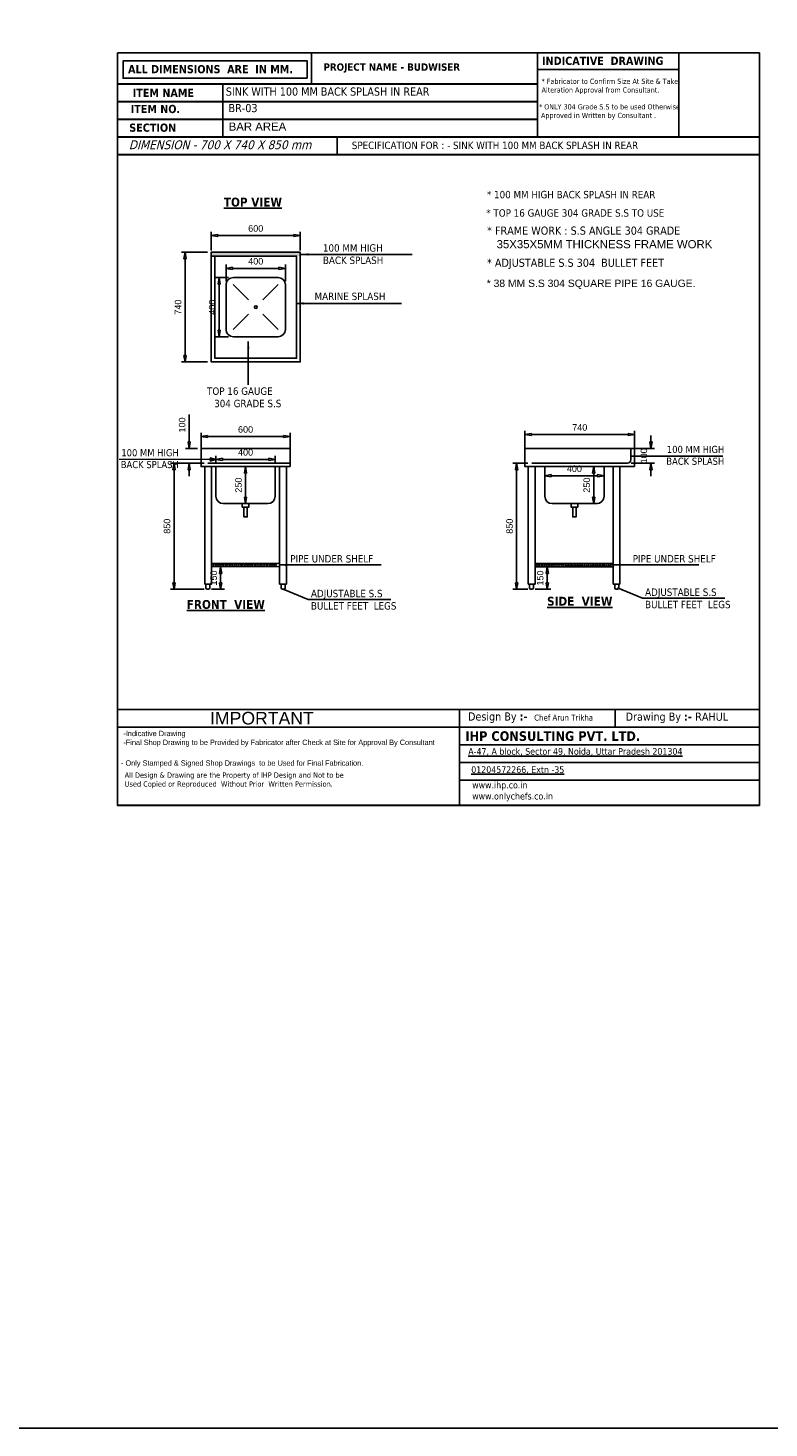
# Model space of a CAD drawing. Header units: millimetres. Extents: x 19005 to 129500, y -3989 to 12792.
# Tile 15 of 20: x 90211 to 95212, y -3989 to 5466. Entities that reach past the tile are written whole.
import ezdxf

# ---------------------------------------------------------------- set-up
doc = ezdxf.new("R2010")
doc.units = ezdxf.units.MM
doc.styles.add('ro', font='romans.shx')
doc.styles.get("Standard").update_dxf_attribs({"font": 'arial.ttf'})
doc.styles.add('style1', font='txt.shx')
doc.dimstyles.new('DMI (AB)', dxfattribs={"dimtxt": 60, "dimasz": 40, "dimexe": 12, "dimexo": 25, "dimgap": 1, "dimtad": 0, "dimdec": 0, "dimtxsty": 'ro', "dimblk": 'OPEN30', "dimcen": 1, "dimadec": 0, "dimazin": 0, "dimtfac": 1, "dimtdec": 0, "dimtmove": 0, "dimatfit": 3, "dimldrblk": 'OPEN30', "dimfxl": 1, "dimlwd": 15, "dimlwe": 15, "dimarcsym": 0})
doc.dimstyles.new('LBF 50', dxfattribs={"dimscale": 25, "dimtxt": 1.75, "dimasz": 1.75, "dimexe": 1, "dimexo": 1, "dimgap": 1, "dimtad": 1, "dimdec": 0, "dimrnd": 5, "dimzin": 12, "dimdsep": 46, "dimtxsty": 'Standard', "dimblk": 'CLOSEDBLANK', "dimcen": 0, "dimclrd": 256, "dimclre": 256, "dimclrt": 256, "dimadec": 0, "dimazin": 3, "dimtfac": 1, "dimtdec": 0, "dimtofl": 0, "dimtmove": 0, "dimatfit": 3, "dimldrblk": 'CLOSEDBLANK', "dimfxl": 0.18, "dimtolj": 1, "dimtzin": 0, "dimlwd": -1, "dimlwe": -1, "dimarcsym": 0})
doc.dimstyles.get("Standard").update_dxf_attribs({"dimscale": 1.002, "dimtxt": 50.18, "dimasz": 35.18, "dimexe": 0.18, "dimexo": 0.0625, "dimgap": 0.09, "dimtad": 0, "dimtih": 1, "dimtoh": 1, "dimdec": 0, "dimzin": 0, "dimdsep": 46, "dimtxsty": 'Standard', "dimcen": 0.09, "dimclrd": 256, "dimclrt": 7, "dimadec": 0, "dimazin": 0, "dimtfac": 1, "dimtdec": 0, "dimtofl": 0, "dimtmove": 0, "dimatfit": 3, "dimfxl": 1, "dimtfillclr": 256, "dimtolj": 1, "dimtzin": 0, "dimarcsym": 0})

# ---------------------------------------------------------------- blocks, each defined once
blk = doc.blocks.new('_ClosedBlank')
at = {"color": 0, "linetype": 'ByBlock', "lineweight": -2}
for p, q in [((-1, 0.17), (0, 0)), ((-1, 0.17), (-1, -0.17)), ((0, 0), (-1, -0.17))]:
    blk.add_line(p, q, dxfattribs=at)
blk = doc.blocks.new('*D135')
at = {"transparency": 16777216}
for p, q in [((91448, 3963.5), (91448, 4089.7)), ((92048.2, 3963.5), (92048.2, 4089.7)), ((91491.7, 4064.7), (92004.5, 4064.7))]:
    blk.add_line(p, q, dxfattribs=at)
at = {"layer": 'Defpoints', "color": 0, "transparency": 16777216}
for p in [(92048.2, 4064.7), (91448, 3938.5), (92048.2, 3938.5)]:
    blk.add_point(p, dxfattribs=at)
at = {"transparency": 16777216, "xscale": 43.75, "yscale": 43.75, "zscale": 43.75, "rotation": 180}
blk.add_blockref('_ClosedBlank', (91448, 4064.7), dxfattribs=at)
at = {"transparency": 16777216, "xscale": 43.75, "yscale": 43.75, "zscale": 43.75}
blk.add_blockref('_ClosedBlank', (92048.2, 4064.7), dxfattribs=at)
at = {"transparency": 16777216, "insert": (91748.1, 4112), "char_height": 43.75, "attachment_point": 5}
blk.add_mtext('\\A1;600', dxfattribs=at)
blk = doc.blocks.new('*D136')
at = {"transparency": 16777216}
for p, q in [((91399.9, 2526.5), (91172, 2526.5)), ((91197, 1720), (91197, 2482.8)), ((91399.9, 1676.3), (91172, 1676.3))]:
    blk.add_line(p, q, dxfattribs=at)
at = {"layer": 'Defpoints', "color": 0, "transparency": 16777216}
for p in [(91197, 2526.5), (91424.9, 2526.5), (91424.9, 1676.3)]:
    blk.add_point(p, dxfattribs=at)
at = {"transparency": 16777216, "xscale": 43.75, "yscale": 43.75, "zscale": 43.75}
for p, rotation in [((91197, 2526.5), 90), ((91197, 1676.3), 270)]:
    blk.add_blockref('_ClosedBlank', p, dxfattribs=dict(at, rotation=rotation))
at = {"transparency": 16777216, "insert": (91149.6, 2101.4), "char_height": 43.75, "attachment_point": 5, "rotation": 90}
blk.add_mtext('\\A1;850', dxfattribs=at)
blk = doc.blocks.new('*D138')
at = {"transparency": 16777216}
for p, q in [((93658.2, 1826.8), (93740.6, 1826.8)), ((93715.6, 1720), (93715.6, 1783)), ((93633.7, 1676.3), (93740.6, 1676.3))]:
    blk.add_line(p, q, dxfattribs=at)
at = {"layer": 'Defpoints', "color": 0, "transparency": 16777216}
for p in [(93633.2, 1826.8), (93715.6, 1826.8), (93608.7, 1676.3)]:
    blk.add_point(p, dxfattribs=at)
at = {"transparency": 16777216, "xscale": 43.75, "yscale": 43.75, "zscale": 43.75}
for p, rotation in [((93715.6, 1826.8), 90), ((93715.6, 1676.3), 270)]:
    blk.add_blockref('_ClosedBlank', p, dxfattribs=dict(at, rotation=rotation))
at = {"transparency": 16777216, "insert": (93668.2, 1751.5), "char_height": 43.75, "attachment_point": 5, "rotation": 90}
blk.add_mtext('\\A1;150', dxfattribs=at)
blk = doc.blocks.new('*D134')
at = {"transparency": 16777216}
for p, q in [((91423, 3951), (91246.2, 3951)), ((91271.2, 3254.5), (91271.2, 3907.2)), ((91423, 3210.7), (91246.2, 3210.7))]:
    blk.add_line(p, q, dxfattribs=at)
at = {"layer": 'Defpoints', "color": 0, "transparency": 16777216}
for p in [(91271.2, 3951), (91448, 3951), (91448, 3210.7)]:
    blk.add_point(p, dxfattribs=at)
at = {"transparency": 16777216, "xscale": 43.75, "yscale": 43.75, "zscale": 43.75}
for p, rotation in [((91271.2, 3951), 90), ((91271.2, 3210.7), 270)]:
    blk.add_blockref('_ClosedBlank', p, dxfattribs=dict(at, rotation=rotation))
at = {"transparency": 16777216, "insert": (91223.9, 3580.9), "char_height": 43.75, "attachment_point": 5, "rotation": 90}
blk.add_mtext('\\A1;740', dxfattribs=at)
blk = doc.blocks.new('*D133')
at = {"transparency": 16777216}
for p, q in [((91511.3, 1720), (91511.3, 1783)), ((91449.9, 1676.3), (91536.3, 1676.3))]:
    blk.add_line(p, q, dxfattribs=at)
at = {"layer": 'Defpoints', "color": 0, "transparency": 16777216}
for p in [(91511.3, 1826.8), (91511.3, 1826.8), (91424.9, 1676.3)]:
    blk.add_point(p, dxfattribs=at)
at = {"transparency": 16777216, "xscale": 43.75, "yscale": 43.75, "zscale": 43.75}
for p, rotation in [((91511.3, 1826.8), 90), ((91511.3, 1676.3), 270)]:
    blk.add_blockref('_ClosedBlank', p, dxfattribs=dict(at, rotation=rotation))
at = {"transparency": 16777216, "insert": (91464, 1751.5), "char_height": 43.75, "attachment_point": 5, "rotation": 90}
blk.add_mtext('\\A1;150', dxfattribs=at)
blk = doc.blocks.new('*D139')
at = {"transparency": 16777216}
for p, q in [((93565, 2528.8), (93565, 2746)), ((94305.2, 2528.8), (94305.2, 2746)), ((93608.7, 2721), (94261.5, 2721))]:
    blk.add_line(p, q, dxfattribs=at)
at = {"layer": 'Defpoints', "color": 0, "transparency": 16777216}
for p in [(94305.2, 2721), (93565, 2503.8), (94305.2, 2503.8)]:
    blk.add_point(p, dxfattribs=at)
at = {"transparency": 16777216, "xscale": 43.75, "yscale": 43.75, "zscale": 43.75, "rotation": 180}
blk.add_blockref('_ClosedBlank', (93565, 2721), dxfattribs=at)
at = {"transparency": 16777216, "xscale": 43.75, "yscale": 43.75, "zscale": 43.75}
blk.add_blockref('_ClosedBlank', (94305.2, 2721), dxfattribs=at)
at = {"transparency": 16777216, "insert": (93935.1, 2768.4), "char_height": 43.75, "attachment_point": 5}
blk.add_mtext('\\A1;740', dxfattribs=at)
blk = doc.blocks.new('_Open30')
at = {"color": 0, "linetype": 'ByBlock', "lineweight": -2}
for p, q in [((-1, 0.27), (0, 0)), ((0, 0), (-1, -0.27)), ((0, 0), (-1, 0))]:
    blk.add_line(p, q, dxfattribs=at)
blk = doc.blocks.new('*D168')
at = {"transparency": 16777216}
for p, q in [((91298.6, 2670.3), (91298.6, 2856.4)), ((91354.2, 2626.5), (91273.6, 2626.5)), ((91354.2, 2526.5), (91273.6, 2526.5)), ((91298.6, 2482.8), (91298.6, 2439))]:
    blk.add_line(p, q, dxfattribs=at)
at = {"layer": 'Defpoints', "color": 0, "transparency": 16777216}
for p in [(91298.6, 2626.5), (91379.2, 2626.5), (91379.2, 2526.5)]:
    blk.add_point(p, dxfattribs=at)
at = {"transparency": 16777216, "xscale": 43.75, "yscale": 43.75, "zscale": 43.75}
for p, rotation in [((91298.6, 2626.5), 270), ((91298.6, 2526.5), 90)]:
    blk.add_blockref('_ClosedBlank', p, dxfattribs=dict(at, rotation=rotation))
at = {"transparency": 16777216, "insert": (91251.2, 2785.2), "char_height": 43.75, "attachment_point": 5, "rotation": 90}
blk.add_mtext('\\A1;100', dxfattribs=at)
blk = doc.blocks.new('*D169')
at = {"transparency": 16777216}
for p, q in [((91379.2, 2528.8), (91379.2, 2732.1)), ((91935.7, 2707.1), (91422.9, 2707.1)), ((91979.4, 2528.8), (91979.4, 2732.1))]:
    blk.add_line(p, q, dxfattribs=at)
at = {"layer": 'Defpoints', "color": 0, "transparency": 16777216}
for p in [(91379.2, 2707.1), (91379.2, 2503.8), (91979.4, 2503.8)]:
    blk.add_point(p, dxfattribs=at)
at = {"transparency": 16777216, "xscale": 43.75, "yscale": 43.75, "zscale": 43.75, "rotation": 180}
blk.add_blockref('_ClosedBlank', (91379.2, 2707.1), dxfattribs=at)
at = {"transparency": 16777216, "xscale": 43.75, "yscale": 43.75, "zscale": 43.75}
blk.add_blockref('_ClosedBlank', (91979.4, 2707.1), dxfattribs=at)
at = {"transparency": 16777216, "insert": (91679.3, 2754.5), "char_height": 43.75, "attachment_point": 5}
blk.add_mtext('\\A1;600', dxfattribs=at)
blk = doc.blocks.new('*D170')
at = {"transparency": 16777216}
for p, q in [((94415.5, 2670.3), (94415.5, 2714)), ((94282.5, 2626.5), (94440.5, 2626.5)), ((94282.5, 2526.5), (94440.5, 2526.5)), ((94415.5, 2482.8), (94415.5, 2439))]:
    blk.add_line(p, q, dxfattribs=at)
at = {"layer": 'Defpoints', "color": 0, "transparency": 16777216}
for p in [(94257.5, 2626.5), (94415.5, 2626.5), (94257.5, 2526.5)]:
    blk.add_point(p, dxfattribs=at)
at = {"transparency": 16777216, "xscale": 43.75, "yscale": 43.75, "zscale": 43.75}
for p, rotation in [((94415.5, 2626.5), 270), ((94415.5, 2526.5), 90)]:
    blk.add_blockref('_ClosedBlank', p, dxfattribs=dict(at, rotation=rotation))
at = {"transparency": 16777216, "insert": (94368.2, 2576.5), "char_height": 43.75, "attachment_point": 5, "rotation": 90}
blk.add_mtext('\\A1;100', dxfattribs=at)
blk = doc.blocks.new('*D171')
at = {"transparency": 16777216}
for p, q in [((93923.7, 2503.8), (94054.5, 2503.8)), ((94029.5, 2460), (94029.5, 2297.5)), ((93923.7, 2253.8), (94054.5, 2253.8))]:
    blk.add_line(p, q, dxfattribs=at)
at = {"layer": 'Defpoints', "color": 0, "transparency": 16777216}
for p in [(93898.7, 2503.8), (93898.7, 2253.8), (94029.5, 2253.8)]:
    blk.add_point(p, dxfattribs=at)
at = {"transparency": 16777216, "xscale": 43.75, "yscale": 43.75, "zscale": 43.75}
for p, rotation in [((94029.5, 2503.8), 90), ((94029.5, 2253.8), 270)]:
    blk.add_blockref('_ClosedBlank', p, dxfattribs=dict(at, rotation=rotation))
at = {"transparency": 16777216, "insert": (93982.2, 2378.8), "char_height": 43.75, "attachment_point": 5, "rotation": 90}
blk.add_mtext('\\A1;250', dxfattribs=at)
blk = doc.blocks.new('*D172')
at = {"transparency": 16777216}
blk.add_line((94054.9, 2442.2), (93742.4, 2442.2), dxfattribs=at)
at = {"layer": 'Defpoints', "color": 0, "transparency": 16777216}
for p in [(93698.7, 2442.2), (93698.7, 2442.2), (94098.7, 2442.2)]:
    blk.add_point(p, dxfattribs=at)
at = {"transparency": 16777216, "xscale": 43.75, "yscale": 43.75, "zscale": 43.75, "rotation": 180}
blk.add_blockref('_ClosedBlank', (93698.7, 2442.2), dxfattribs=at)
at = {"transparency": 16777216, "xscale": 43.75, "yscale": 43.75, "zscale": 43.75}
blk.add_blockref('_ClosedBlank', (94098.7, 2442.2), dxfattribs=at)
at = {"transparency": 16777216, "insert": (93898.7, 2489.5), "char_height": 43.75, "attachment_point": 5}
blk.add_mtext('\\A1;400', dxfattribs=at)
blk = doc.blocks.new('*D188')
at = {"transparency": 16777216}
for p, q in [((91547.9, 3757), (91547.9, 3867.9)), ((91591.7, 3842.9), (91904.6, 3842.9)), ((91948.3, 3757), (91948.3, 3867.9))]:
    blk.add_line(p, q, dxfattribs=at)
at = {"layer": 'Defpoints', "color": 0, "transparency": 16777216}
for p in [(91948.3, 3842.9), (91547.9, 3732), (91948.3, 3732)]:
    blk.add_point(p, dxfattribs=at)
at = {"transparency": 16777216, "xscale": 43.75, "yscale": 43.75, "zscale": 43.75, "rotation": 180}
blk.add_blockref('_ClosedBlank', (91547.9, 3842.9), dxfattribs=at)
at = {"transparency": 16777216, "xscale": 43.75, "yscale": 43.75, "zscale": 43.75}
blk.add_blockref('_ClosedBlank', (91948.3, 3842.9), dxfattribs=at)
at = {"transparency": 16777216, "insert": (91748.1, 3890.2), "char_height": 43.75, "attachment_point": 5}
blk.add_mtext('\\A1;400', dxfattribs=at)
blk = doc.blocks.new('*D189')
at = {"transparency": 16777216}
for p, q in [((91563.6, 3780.3), (91476.5, 3780.3)), ((91501.5, 3736.6), (91501.5, 3424.4)), ((91563.6, 3380.7), (91476.5, 3380.7))]:
    blk.add_line(p, q, dxfattribs=at)
at = {"layer": 'Defpoints', "color": 0, "transparency": 16777216}
for p in [(91588.6, 3780.3), (91501.5, 3380.7), (91588.6, 3380.7)]:
    blk.add_point(p, dxfattribs=at)
at = {"transparency": 16777216, "xscale": 43.75, "yscale": 43.75, "zscale": 43.75}
for p, rotation in [((91501.5, 3780.3), 90), ((91501.5, 3380.7), 270)]:
    blk.add_blockref('_ClosedBlank', p, dxfattribs=dict(at, rotation=rotation))
at = {"transparency": 16777216, "insert": (91454.2, 3580.5), "char_height": 43.75, "attachment_point": 5, "rotation": 90}
blk.add_mtext('\\A1;400', dxfattribs=at)
blk = doc.blocks.new('*D195')
at = {"transparency": 16777216}
for p, q in [((91479.3, 2528.8), (91479.3, 2577.6)), ((91879.3, 2528.8), (91879.3, 2577.6)), ((91523.1, 2552.6), (91835.6, 2552.6))]:
    blk.add_line(p, q, dxfattribs=at)
at = {"layer": 'Defpoints', "color": 0, "transparency": 16777216}
for p in [(91479.3, 2503.8), (91879.3, 2552.6), (91879.3, 2503.8)]:
    blk.add_point(p, dxfattribs=at)
at = {"transparency": 16777216, "xscale": 43.75, "yscale": 43.75, "zscale": 43.75, "rotation": 180}
blk.add_blockref('_ClosedBlank', (91479.3, 2552.6), dxfattribs=at)
at = {"transparency": 16777216, "xscale": 43.75, "yscale": 43.75, "zscale": 43.75}
blk.add_blockref('_ClosedBlank', (91879.3, 2552.6), dxfattribs=at)
at = {"transparency": 16777216, "insert": (91679.3, 2599.9), "char_height": 43.75, "attachment_point": 5}
blk.add_mtext('\\A1;400', dxfattribs=at)
blk = doc.blocks.new('*D196')
at = {"transparency": 16777216}
blk.add_line((91679.3, 2297.5), (91679.3, 2460), dxfattribs=at)
at = {"layer": 'Defpoints', "color": 0, "transparency": 16777216}
for p in [(91679.3, 2503.8), (91679.3, 2503.8), (91679.3, 2253.8)]:
    blk.add_point(p, dxfattribs=at)
at = {"transparency": 16777216, "xscale": 43.75, "yscale": 43.75, "zscale": 43.75}
for p, rotation in [((91679.3, 2503.8), 90), ((91679.3, 2253.8), 270)]:
    blk.add_blockref('_ClosedBlank', p, dxfattribs=dict(at, rotation=rotation))
at = {"transparency": 16777216, "insert": (91632, 2378.8), "char_height": 43.75, "attachment_point": 5, "rotation": 90}
blk.add_mtext('\\A1;250', dxfattribs=at)
blk = doc.blocks.new('*D379')
at = {"transparency": 16777216}
for p, q in [((93585.5, 2526.5), (93483.5, 2526.5)), ((93508.5, 1720), (93508.5, 2482.8)), ((93583.7, 1676.3), (93483.5, 1676.3))]:
    blk.add_line(p, q, dxfattribs=at)
at = {"layer": 'Defpoints', "color": 0, "transparency": 16777216}
for p in [(93508.5, 2526.5), (93610.5, 2526.5), (93608.7, 1676.3)]:
    blk.add_point(p, dxfattribs=at)
at = {"transparency": 16777216, "xscale": 43.75, "yscale": 43.75, "zscale": 43.75}
for p, rotation in [((93508.5, 2526.5), 90), ((93508.5, 1676.3), 270)]:
    blk.add_blockref('_ClosedBlank', p, dxfattribs=dict(at, rotation=rotation))
at = {"transparency": 16777216, "insert": (93461.1, 2101.4), "char_height": 43.75, "attachment_point": 5, "rotation": 90}
blk.add_mtext('\\A1;850', dxfattribs=at)

msp = doc.modelspace()

# ---------------------------------------------------------------- hatches: boundary and pattern name
at = {"linetype": 'ByBlock'}
h = msp.add_hatch(color=256, dxfattribs=at)
h.dxf.hatch_style = 1
h.paths.add_polyline_path([(91447.9, 3951), (91447.9, 3925.9), (92048.2, 3925.9), (92048.2, 3951)])

# ---------------------------------------------------------------- linework, layer by layer
for p, q in [((91525.6, 5087.4), (91525.6, 4729.5)), ((92297.2, 4730.2), (92297.2, 4610.9)), ((91447.9, 3926), (91888.2, 3926)), ((91547.9, 3732), (91547.9, 3429.7)), ((91699.7, 3629.3), (91596.3, 3732.7)), ((91899.2, 3781), (91597, 3781)), ((91899.9, 3732.7), (91796.5, 3629.3)), ((91948.3, 3429.7), (91948.3, 3732)), ((91699.7, 3532.5), (91596.3, 3429.1)), ((91899.9, 3429.1), (91796.5, 3532.5)), ((91597, 3380.7), (91899.2, 3380.7)), ((91979.4, 2603.5), (91979.4, 2503.8)), ((94280.2, 2626.5), (94280.2, 2549.3)), ((94305.2, 2603.5), (94305.2, 2503.8)), ((91403.9, 2503.8), (91403.9, 1710.9)), ((91424.7, 2526.5), (91979.4, 2526.5)), ((91449.4, 2503.8), (91449.4, 1710.9)), ((91909.2, 2503.8), (91909.2, 1710.9)), ((91954.7, 2503.8), (91954.7, 1710.9)), ((93587.7, 2503.8), (93587.7, 1710.9)), ((93610.5, 2526.5), (94257.5, 2526.5)), ((93633.2, 2503.8), (93633.2, 1710.9)), ((94159.7, 2503.8), (94159.7, 1710.9)), ((94205.2, 2503.8), (94205.2, 1710.9)), ((91403.9, 1710.9), (91449.4, 1710.9)), ((91411.3, 1710.9), (91411.3, 1685.4)), ((91438.6, 1710.9), (91438.6, 1685.4)), ((91954.7, 1710.9), (91909.2, 1710.9)), ((91920, 1710.9), (91920, 1685.4)), ((91947.3, 1710.9), (91947.3, 1685.4)), ((93587.7, 1710.9), (93633.2, 1710.9)), ((93595.1, 1710.9), (93595.1, 1685.4)), ((93622.4, 1710.9), (93622.4, 1685.4)), ((94205.2, 1710.9), (94159.7, 1710.9)), ((94170.6, 1710.9), (94170.6, 1685.4)), ((94197.9, 1710.9), (94197.9, 1685.4)), ((91420.4, 1676.3), (91429.5, 1676.3)), ((91938.2, 1676.3), (91929.1, 1676.3)), ((93604.2, 1676.3), (93613.3, 1676.3)), ((94188.8, 1676.3), (94179.7, 1676.3)), ((95147.4, 862.8), (90814.3, 862.8)), ((93122.4, 862.8), (93122.4, 215.8)), ((93198.8, 862.8), (95147.4, 862.8)), ((92124.9, 743.5), (90814.3, 743.5))]:
    msp.add_line(p, q, dxfattribs=at)
for p, q in [((91448, 3951), (91448, 3926)), ((91379.2, 2626.5), (91979.4, 2626.5)), ((91979.4, 2626.5), (91979.4, 2603.5)), ((93565, 2626.5), (94280.2, 2626.5)), ((94280.2, 2626.5), (94305.2, 2626.5)), ((91474.3, 2503.8), (91724.3, 2503.8)), ((91479.3, 2503.8), (91879.3, 2503.8)), ((91479.3, 2303.8), (91479.3, 2503.8)), ((91879.3, 2503.8), (91879.3, 2303.8)), ((93665.1, 2503.8), (93965.1, 2503.8)), ((93698.7, 2503.8), (94098.7, 2503.8)), ((93698.7, 2303.8), (93698.7, 2503.8)), ((94098.7, 2503.8), (94098.7, 2303.8)), ((91829.3, 2253.8), (91529.3, 2253.8)), ((94048.7, 2253.8), (93748.7, 2253.8))]:
    msp.add_line(p, q)
msp.add_lwpolyline([(19005.1, 12791.7), (123982.6, 12791.7), (123982.6, -3988.8), (19005.1, -3988.8)], close=True)
for points in [[(90814.3, 5298.2), (95147.4, 5298.2), (95147.4, 216.4), (90814.3, 216.4)], [(90814.3, 5297.6), (95147.4, 5297.6), (95147.4, 215.8), (90814.3, 215.8)], [(90814.3, 5297.6), (95147.4, 5297.6), (95147.4, 215.8), (90814.3, 215.8)], [(90814.3, 5297.6), (95147.4, 5297.6), (95147.4, 215.8), (90814.3, 215.8)], [(90814.3, 5297.6), (95147.4, 5297.6), (95147.4, 215.8), (90814.3, 215.8)], [(90814.3, 5297.6), (95147.4, 5297.6), (95147.4, 215.8), (90814.3, 215.8)], [(93649.1, 5297.6), (94604.7, 5297.6), (94604.7, 5186.4), (93649.1, 5186.4)], [(94604.7, 5297.6), (93649.1, 5297.6), (93649.1, 4729.5), (94604.7, 4729.5)], [(92096, 5127.2), (90852.9, 5127.2), (90852.9, 5243.4), (92096, 5243.4)], [(90814.3, 5087.4), (93649.1, 5087.4), (93649.1, 4968.1), (90814.3, 4968.1)], [(90814.3, 4968.1), (93649.1, 4968.1), (93649.1, 4848.8), (90814.3, 4848.8)], [(91448, 3951), (92048.2, 3951), (92048.2, 3210.7), (91448, 3210.7)], [(91473, 3926), (92023.2, 3926), (92023.2, 3235.7), (91473, 3235.7)], [(91702.1, 2253.8), (91702.1, 2231), (91656.6, 2231), (91656.6, 2253.8)], [(91667.9, 2231), (91690.7, 2231), (91690.7, 2163.8), (91667.9, 2163.8)], [(93921.4, 2253.8), (93921.4, 2231), (93875.9, 2231), (93875.9, 2253.8)], [(93887.3, 2231), (93910.1, 2231), (93910.1, 2163.8), (93887.3, 2163.8)], [(91449.4, 1849.5), (91909.2, 1851.1), (91909.2, 1828.3), (91449.4, 1826.8)], [(93633.2, 1849.5), (94159.7, 1849.5), (94159.7, 1826.8), (93633.2, 1826.8)], [(90814.3, 862.8), (95147.4, 862.8), (95147.4, 743.5), (90814.3, 743.5)], [(93122.4, 862.8), (94173.1, 862.8), (94173.1, 743.5), (93122.4, 743.5)], [(93122.4, 862.8), (95147.4, 862.8), (95147.4, 743.5), (93122.4, 743.5)], [(94173.1, 862.8), (95147.4, 862.8), (95147.4, 743.5), (94173.1, 743.5)], [(93122.4, 743.5), (95147.4, 743.5), (95147.4, 624.2), (93122.4, 624.2)], [(93122.4, 624.2), (95147.4, 624.2), (95147.4, 504.9), (93122.4, 504.9)], [(93122.4, 504.9), (95147.4, 504.9), (95147.4, 385.6), (93122.4, 385.6)], [(93122.4, 385.6), (95147.4, 385.6), (95147.4, 215.8), (93122.4, 215.8)]]:
    msp.add_lwpolyline(points, close=True, dxfattribs=at)
for points in [[(93649.1, 5298.2), (93649.1, 4849.5), (90814.3, 4849.5)], [(92124.9, 5088.1), (92124.9, 5298.2), (93649.1, 5298.2)], [(90814.3, 5088.1), (93649.1, 5088.1)], [(93649.1, 4968.8), (90814.3, 4968.8)], [(91379.2, 2626.5), (91379.2, 2503.8), (91979.4, 2503.8)], [(93565, 2603.5), (93565, 2503.8), (94305.2, 2503.8)]]:
    msp.add_lwpolyline(points, dxfattribs=at)
at = {"color": 6, "linetype": 'ByBlock'}
msp.add_lwpolyline([(90814.3, 4730.2), (95147.4, 4730.2), (95147.4, 4610.9), (90814.3, 4610.9)], dxfattribs=at)
at = {"color": 5, "linetype": 'ByBlock'}
msp.add_lwpolyline([(90814.3, 4729.5), (95147.4, 4729.5), (95147.4, 4610.2), (90814.3, 4610.2)], close=True, dxfattribs=at)
at = {"linetype": 'ByBlock'}
msp.add_circle((91748.1, 3580.9), 9.19, dxfattribs=at)
for centre in [(91470, 1838.6), (91493.7, 1838.6), (91515.5, 1838.6), (91539.2, 1838.6), (91561.8, 1838.6), (91585.2, 1838.6), (91613, 1838.6), (91640.7, 1838.6), (91663.6, 1837.9), (91687.3, 1837.9), (91709, 1837.9), (91732.8, 1837.9), (91756, 1838.6), (91783.9, 1838.6), (91811.5, 1838.6), (91834.4, 1837.9), (91858.1, 1837.9), (91879.9, 1837.9), (93646.5, 1839.2), (93670.2, 1839.2), (93692, 1839.2), (93715.7, 1839.2), (93738.3, 1839.2), (93761.7, 1839.2), (93789.5, 1839.2), (93817.2, 1839.2), (93844.8, 1839.6), (93868.5, 1839.6), (93890.2, 1839.6), (93914, 1839.6), (93936.6, 1839.6), (93960, 1839.6), (93987.8, 1839.6), (94015.4, 1839.6), (94037.2, 1839.6), (94060.9, 1839.6), (94083.5, 1839.6), (94106.9, 1839.6), (94134.8, 1839.6)]:
    msp.add_circle(centre, 8.45)
for centre, radius, start, end in [((91597, 3732), 49.1, 90, 180), ((91899.2, 3732), 49.1, 360, 90), ((91597, 3429.7), 49.1, 180, 270), ((91899.2, 3429.7), 49.1, 270, 360), ((94257.5, 2549.3), 22.8, 270, 0), ((91420.4, 1685.4), 9.1, 180, 270), ((91429.5, 1685.4), 9.1, 270, 0), ((91929.1, 1685.4), 9.1, 180, 270), ((91938.2, 1685.4), 9.1, 270, 0), ((93604.2, 1685.4), 9.1, 180, 270), ((93613.3, 1685.4), 9.1, 270, 0), ((94179.7, 1685.4), 9.1, 180, 270), ((94188.8, 1685.4), 9.1, 270, 0)]:
    msp.add_arc(centre, radius, start, end, dxfattribs=at)
for centre, start, end in [((91529.3, 2303.8), 180, 270), ((91829.3, 2303.8), 270, 0), ((93748.7, 2303.8), 180, 270), ((94048.7, 2303.8), 270, 0)]:
    msp.add_arc(centre, 50, start, end)

# ---------------------------------------------------------------- texts
at = {"linetype": 'ByBlock', "style": 'style1'}
for s, insert, char_height, width, attachment_point in [('{\\fTahoma|b1|i0|c0|p34;ALL DIMENSIONS  ARE  IN MM.}', (90886.3, 5215.6), 55, 1687.991, 1), ('{\\fTahoma|b1|i0|c0|p34;PROJECT NAME - BUDWISER }', (92205.4, 5227.1), 50, 1687.991, 1), ('{\\fTahoma|b1|i0|c0|p34;INDICATIVE  DRAWING}', (93680.3, 5271.9), 55, 1687.991, 1), ('{\\fTahoma|b0|i0|c0|p34;* Fabricator to Confirm Size At Site & Take\\PAlteration Approval from Consultant.}', (93677.1, 5123.6), 35, 1425.088, 1), ('{\\fTahoma|b1|i0|c0|p34;ITEM NAME}', (90917.8, 5055.3), 55, 1687.991, 1), ('{\\fTahoma|b0|i0|c0|p34;SINK WITH 100 MM BACK SPLASH IN REAR}', (91546.1, 5064.3), 55, 2351.703, 1), ('{\\fTahoma|b1|i0|c0|p34;ITEM NO. }', (90903.8, 4946.6), 55, 1687.991, 1), ('{\\fTahoma|b0|i0|c0|p34;* ONLY 304 Grade S.S to be used Otherwise\\P Approved in Written by Consultant .}', (93659.7, 4951.3), 35, 3236.286, 1), ('{\\fTahoma|b1|i0|c0|p34;SECTION }', (90894.4, 4820.4), 55, 1687.991, 1), ('{\\fTahoma|b0|i1|c0|p34;DIMENSION - 700 X 740 X 850 mm}', (90891.7, 4707.5), 60, 1425.938, 1), ('{\\fTahoma|b0|i0|c0|p34;SPECIFICATION FOR : - SINK WITH 100 MM BACK SPLASH IN REAR}', (92396.5, 4698.5), 50, 3378.655, 1), ('{\\fTahoma|b0|i0|c0|p34;* 100 MM HIGH BACK SPLASH IN REAR}', (93308.3, 4365.9), 50, 1528.985, 1), ('{\\fTahoma|b1|i0|c0|p34;\\LTOP VIEW}', (91925.2, 4320.3), 60, 1038.184, 3), ('{\\fTahoma|b0|i0|c0|p34;* TOP 16 GAUGE 304 GRADE S.S TO USE}', (93304.1, 4241.7), 50, 1528.985, 1), ('{\\fTahoma|b0|i0|c0|p34;* FRAME WORK : S.S ANGLE 304 GRADE\\P\\fArial|b0|i0|c0|p34;   35X35X5MM THICKNESS FRAME WORK}', (93309.9, 4125.2), 55, 1687.991, 1), ('{\\fTahoma|b0|i0|c0|p34;* ADJUSTABLE S.S 304  BULLET FEET }', (93309.1, 3908.3), 55, 1687.991, 1), ('{\\fTahoma|b0|i0|c0|p34;MARINE SPLASH }', (92145.3, 3678.8), 50, 850.492, 1), ('{\\fTahoma|b0|i0|c0|p34;\\H1.25x;                   TOP 16 GAUGE \\P\\pi404.26;304 GRADE S.S \\H0.8x;^I}', (85675.4, 3296), 40, 1448.518, 1), ('{\\fTahoma|b0|i0|c0|p34;\\H1.25x;                   TOP 16 GAUGE \\P\\pi404.26;304 GRADE S.S \\H0.8x;^I}', (91063.3, 3038.6), 40, 1448.518, 1), ('{\\fTahoma|b0|i0|c0|p34;100 MM HIGH \\PBACK SPLASH}', (91228.4, 2621.7), 48, 509.435, 3), ('{\\fTahoma|b0|i0|c0|p34;100 MM HIGH \\PBACK SPLASH}', (94910.3, 2644.2), 48, 509.435, 3), ('{\\fTahoma|b0|i0|c0|p34;PIPE UNDER SHELF }', (91981.2, 1906.5), 50, 850.492, 1), ('{\\fTahoma|b0|i0|c0|p34;PIPE UNDER SHELF }', (94292.2, 1906.5), 50, 850.492, 1), ('{\\fTahoma|b0|i0|c0|p34;ADJUSTABLE S.S \\PBULLET FEET  LEGS}', (92120.8, 1671.8), 50, 850.492, 1), ('{\\fTahoma|b1|i0|c0|p34;\\LSIDE  VIEW}', (94155.3, 1624.8), 60, 1038.184, 3), ('{\\fTahoma|b0|i0|c0|p34;ADJUSTABLE S.S \\PBULLET FEET  LEGS}', (94375.9, 1680.9), 50, 850.492, 1), ('{\\fTahoma|b1|i0|c0|p34;\\LFRONT  VIEW}', (91809.6, 1603.1), 60, 1038.184, 3), ('{\\fTahoma|b0|i0|c0|p34;Design By \\fTahoma|b1|i0|c0|p34;:-  \\fTahoma|b0|i0|c0|p34;\\H0.72727x;Chef Arun Trikha\\fTahoma|b1|i0|c0|p34;\\H1.375x; }', (93181, 843.8), 55, 1687.991, 1), ('{\\fTahoma|b0|i0|c0|p34;Drawing By \\fTahoma|b1|i0|c0|p34;:- \\fTahoma|b0|i0|c0|p34;\\C7;RAHUL}', (94244.8, 842.7), 55, 1687.991, 1), ('{\\fTechnic|b0|i0|c2|p2;-Indicative Drawing\\P-Final Shop Drawing to be Provided by Fabricator after Check at Site for Approval By Consultant}', (90854.9, 719.7), 36, 1767.083, 1), ('{\\fTahoma|b1|i0|c0|p34;\\C256;IHP CONSULTING PVT. LTD.}', (93162.7, 716.5), 65, 2814.621, 1), ('{\\fTahoma|b0|i0|c0|p34;\\L\\C256;A-47, A block, Sector 49, Noida, Uttar Pradesh 201304}', (93182.4, 603), 45, 1687.991, 1), ('{\\fTahoma|b0|i0|c0|p34;\\L\\C256;01204572266, Extn -35}', (93202.4, 480), 45, 1687.991, 1), ('{\\fTahoma|b0|i0|c0|p34;\\H1.44x;All Design & Drawing are the Property of IHP Design and Not to be Used Copied or Reproduced  Without Prior  Written Permission\\fTahoma|b1|i0|c0|p34;\\H0.69444x;. }', (90863.3, 438.5), 25, 1481.326, 1), ('{\\fTahoma|b0|i0|c0|p34;\\C256;www.ihp.co.in \\L\\P\\lwww.onlychefs.co.in}', (93209.2, 375.8), 45, 1687.991, 1)]:
    msp.add_mtext(s, dxfattribs=dict(at, insert=insert, char_height=char_height, width=width, attachment_point=attachment_point))
at = {"linetype": 'ByBlock', "attachment_point": 1}
for s, insert, char_height, width in [('{\\fTahoma|b0|i0|c0|p34;BR-03}', (91564.6, 4952.9), 55, 1157.977), ('BAR AREA', (91565.5, 4827.8), 55, 2151.86), ('{\\fTahoma|b0|i0|c0|p34;100 MM HIGH \\PBACK SPLASH }', (92201.5, 4005.6), 50, 831.259), ('* 38 MM S.S 304 SQUARE PIPE 16 GAUGE.', (93306.8, 3766.8), 50, 3529.694), ('IMPORTANT', (91439.5, 847.5), 85.17, 1210.305), ('{\\fTechnic|b0|i0|c2|p2;- Only Stamped & Signed Shop Drawings  to be Used for Final Fabrication.}', (90838.9, 520), 36, 1988.238)]:
    msp.add_mtext(s, dxfattribs=dict(at, insert=insert, char_height=char_height, width=width))

# ---------------------------------------------------------------- dimensions: what is measured, and where the dimension line sits
for base, p1, p2, picture, middle in [((92048.2, 4064.7), (91448, 3938.5), (92048.2, 3938.5), '*D135', (91748.1, 4112)), ((91948.3, 3842.9), (91547.9, 3732), (91948.3, 3732), '*D188', (91748.1, 3890.2)), ((91379.2, 2707.1), (91979.4, 2503.8), (91379.2, 2503.8), '*D169', (91679.3, 2754.5)), ((94305.2, 2721), (93565, 2503.8), (94305.2, 2503.8), '*D139', (93935.1, 2768.4)), ((91879.3, 2552.6), (91479.3, 2503.8), (91879.3, 2503.8), '*D195', (91679.3, 2599.9)), ((93698.7, 2442.2), (94098.7, 2442.2), (93698.7, 2442.2), '*D172', (93898.7, 2489.5))]:
    dim = msp.add_linear_dim(base=base, p1=p1, p2=p2, dimstyle='LBF 50')
    dim.commit()
    dim.dimension.update_dxf_attribs({"geometry": picture, "text_midpoint": middle})
for base, p1, p2, picture, middle in [((91271.2, 3951), (91448, 3210.7), (91448, 3951), '*D134', (91223.9, 3580.9)), ((91501.5, 3380.7), (91588.6, 3780.3), (91588.6, 3380.7), '*D189', (91454.2, 3580.5)), ((91298.6, 2626.5), (91379.2, 2526.5), (91379.2, 2626.5), '*D168', (91251.2, 2785.2)), ((91197, 2526.5), (91424.9, 1676.3), (91424.9, 2526.5), '*D136', (91149.6, 2101.4)), ((91679.3, 2503.8), (91679.3, 2253.8), (91679.3, 2503.8), '*D196', (91632, 2378.8)), ((93508.5, 2526.5), (93608.7, 1676.3), (93610.5, 2526.5), '*D379', (93461.1, 2101.4)), ((94029.5, 2253.8), (93898.7, 2503.8), (93898.7, 2253.8), '*D171', (93982.2, 2378.8)), ((91511.3244547, 1826.7803979), (91424.8625189, 1676.2803979), (91511.3244547, 1826.7803979), '*D133', (91463.9868865, 1751.5303979)), ((93715.5524597, 1826.7803979), (93608.6592632, 1676.2803979), (93633.2245713, 1826.7803979), '*D138', (93668.2148915, 1751.5303979))]:
    dim = msp.add_linear_dim(base=base, p1=p1, p2=p2, angle=90, dimstyle='LBF 50')
    dim.commit()
    dim.dimension.update_dxf_attribs({"geometry": picture, "text_midpoint": middle})
dim = msp.add_linear_dim(base=(94415.5, 2626.5), p1=(94257.5, 2526.5), p2=(94257.5, 2626.5), angle=90, dimstyle='LBF 50')
dim.commit()
dim.dimension.update_dxf_attribs({"geometry": '*D170', "text_midpoint": (94415.5, 2576.5), "dimtype": 160})

# ---------------------------------------------------------------- leaders
at = {"linetype": 'ByBlock'}
for points, dimstyle, override in [([(92053.1, 3936.9), (92804, 3936.9)], 'Standard', {"dimasz": 50, "dimgap": 25, "dimtad": 0, "dimclrd": 0, "dimclre": 0, "dimfxl": 0, "dimfxlon": 1, "dimarcsym": 1}), ([(91479.2, 2552.2), (90826, 2552.2)], 'DMI (AB)', {"dimgap": 1, "dimtad": 0}), ([(94139.9, 1841.2), (94737.5, 1841.2)], 'Standard', {"dimclrd": 0, "dimclre": 0, "dimfxl": 0.2, "dimarcsym": 1}), ([(91933.7, 1676.3), (92103, 1605.4), (92659.4, 1605.4)], 'Standard', {"dimclrd": 0, "dimclre": 0, "dimfxl": 0.2, "dimarcsym": 1}), ([(94188.8, 1685.4), (94358.1, 1614.5), (94914.5, 1614.5)], 'Standard', {"dimclrd": 0, "dimclre": 0, "dimfxl": 0.2, "dimarcsym": 1})]:
    msp.add_leader(points, dimstyle=dimstyle, override=override, dxfattribs=at)
for points in [[(92020.6, 3606.2), (92731.1, 3606.2)], [(91697.9, 3349.9), (91697.9, 3057)], [(91909.2, 1839.7), (92594.3, 1839.7)]]:
    msp.add_leader(points, dimstyle='Standard', override={"dimasz": 50, "dimgap": 0.09, "dimtad": 0})
at = {"color": 250, "linetype": 'ByBlock', "true_color": 0x424242}
msp.add_leader([(94285, 2575.1), (94900.7, 2575.1)], dimstyle='Standard', override={"dimclrd": 7, "dimclre": 7, "dimclrt": 7, "dimfxl": 0.2, "dimarcsym": 1}, dxfattribs=at)

doc.saveas('drawing.dxf')
